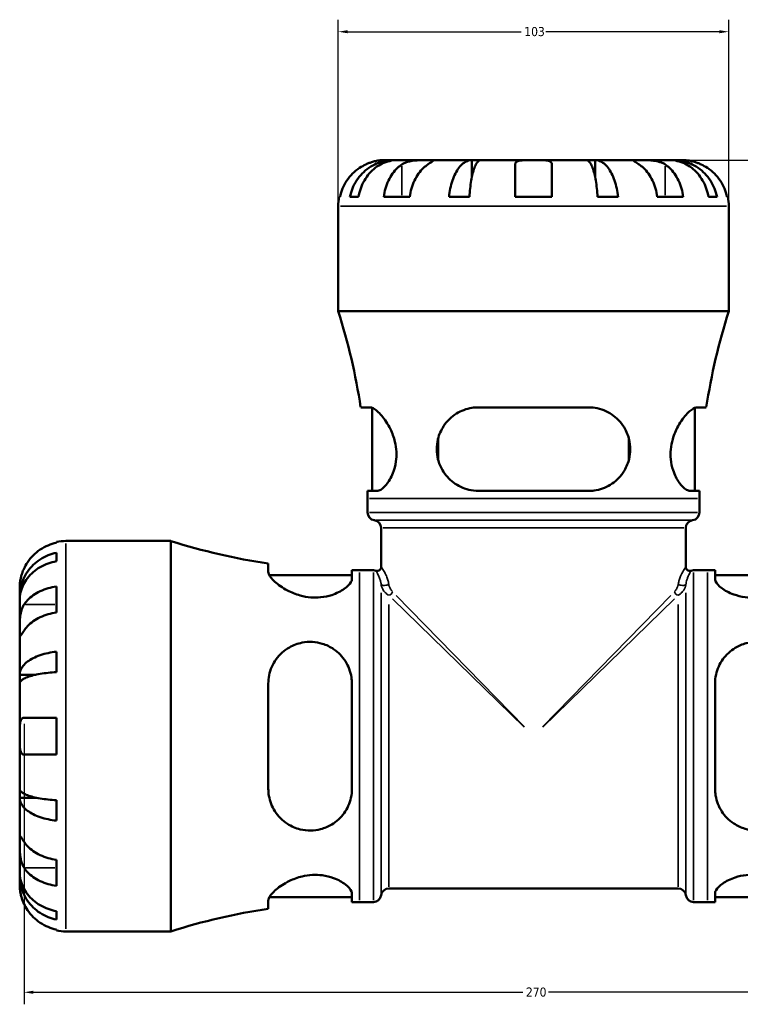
# Model space of a CAD drawing. Header units: millimetres. Extents: x -136 to 891, y -278 to 710.
# Tile 6 of 12: x 304 to 494, y 193 to 452. Entities that reach past the tile are written whole.
import ezdxf

# ---------------------------------------------------------------- set-up
doc = ezdxf.new("R2010")
doc.units = ezdxf.units.MM
for name, color, linetype, lineweight in [('Dimension (ANSI)', 7, 'Continuous', 25), ('Visible (ANSI)', 7, 'Continuous', 50), ('Visible Narrow (ANSI)', 7, 'Continuous', 35)]:
    doc.layers.add(name, color=color, linetype=linetype, lineweight=lineweight)
doc.styles.add('Note Text (ANSI)', font='tahoma.ttf')
doc.dimstyles.new('Default - mm (ANSI)', dxfattribs={"dimtxt": 2.4, "dimasz": 2.5, "dimexe": 3.175, "dimexo": 1.6002, "dimgap": 0.8, "dimtad": 0, "dimtoh": 1, "dimdec": 0, "dimrnd": 1e-08, "dimzin": 4, "dimdsep": 46, "dimtxsty": 'Note Text (ANSI)', "dimcen": 0.09, "dimdle": 10, "dimclrd": 256, "dimclre": 256, "dimclrt": 5, "dimadec": 1, "dimazin": 1, "dimtfac": 1.27, "dimtofl": 0, "dimtmove": 0, "dimatfit": 3, "dimfxl": 1, "dimtolj": 1, "dimtzin": 4, "dimlwd": -1, "dimlwe": -1, "dimarcsym": 0})

# ---------------------------------------------------------------- blocks, each defined once
blk = doc.blocks.new('*D6')
at = {"layer": 'Defpoints', "color": 0, "transparency": 16777216}
for p in [(305.17, 268.28), (575.03, 263.43), (575.03, 195.86)]:
    blk.add_point(p, dxfattribs=at)
at = {"layer": 'Dimension (ANSI)', "transparency": 16777216}
for p, q in [((305.17, 266.68), (305.17, 192.68)), ((575.03, 261.83), (575.03, 192.68)), ((307.67, 195.86), (436.75, 195.86)), ((572.53, 195.86), (443.45, 195.86))]:
    blk.add_line(p, q, dxfattribs=at)
for points in [[(307.67, 196.27), (307.67, 195.44), (305.17, 195.86)], [(572.53, 196.27), (572.53, 195.44), (575.03, 195.86)]]:
    blk.add_solid(points, dxfattribs=at)
at = {"layer": 'Dimension (ANSI)', "color": 5, "transparency": 16777216, "insert": (437.55, 197.11), "char_height": 2.4, "attachment_point": 1, "style": 'Note Text (ANSI)'}
blk.add_mtext('\\A1;270', dxfattribs=at)
blk = doc.blocks.new('*D7')
at = {"layer": 'Defpoints', "color": 0, "transparency": 16777216}
for p in [(491.03, 449.3), (388.03, 403.3), (491.03, 403.3)]:
    blk.add_point(p, dxfattribs=at)
at = {"layer": 'Dimension (ANSI)', "transparency": 16777216}
for p, q in [((388.03, 404.9), (388.03, 452.48)), ((491.03, 404.9), (491.03, 452.48)), ((390.53, 449.3), (436.31, 449.3)), ((488.53, 449.3), (442.76, 449.3))]:
    blk.add_line(p, q, dxfattribs=at)
for points in [[(390.53, 449.72), (390.53, 448.89), (388.03, 449.3)], [(488.53, 449.72), (488.53, 448.89), (491.03, 449.3)]]:
    blk.add_solid(points, dxfattribs=at)
at = {"layer": 'Dimension (ANSI)', "color": 5, "transparency": 16777216, "insert": (437.11, 450.55), "char_height": 2.4, "attachment_point": 1, "style": 'Note Text (ANSI)'}
blk.add_mtext('\\A1;103', dxfattribs=at)
blk = doc.blocks.new('*D8')
at = {"layer": 'Defpoints', "color": 0, "transparency": 16777216}
for p in [(439.53, 415.43), (575.03, 263.43), (604.73, 263.43)]:
    blk.add_point(p, dxfattribs=at)
at = {"layer": 'Dimension (ANSI)', "transparency": 16777216}
for p, q in [((441.13, 415.43), (607.91, 415.43)), ((604.73, 412.93), (604.73, 342.68)), ((604.73, 265.93), (604.73, 336.18)), ((576.63, 263.43), (607.91, 263.43))]:
    blk.add_line(p, q, dxfattribs=at)
for points in [[(604.31, 412.93), (605.15, 412.93), (604.73, 415.43)], [(604.31, 265.93), (605.15, 265.93), (604.73, 263.43)]]:
    blk.add_solid(points, dxfattribs=at)
at = {"layer": 'Dimension (ANSI)', "color": 5, "transparency": 16777216, "insert": (603.48, 336.98), "char_height": 2.4, "attachment_point": 1, "rotation": 90, "style": 'Note Text (ANSI)'}
blk.add_mtext('\\A1;152', dxfattribs=at)

msp = doc.modelspace()

# ---------------------------------------------------------------- linework, layer by layer
at = {"layer": 'Visible (ANSI)'}
for p, q in [((402.69, 415.43), (400.16, 415.43)), ((402.69, 415.43), (402.69, 415.38)), ((403.66, 415.43), (402.69, 415.43)), ((411.69, 415.43), (403.66, 415.43)), ((423.31, 415.43), (411.69, 415.43)), ((423.31, 415.43), (423.31, 411.14)), ((425.64, 415.43), (423.31, 415.43)), ((439.53, 415.43), (425.64, 415.43)), ((434.68, 405.73), (434.68, 414.3)), ((453.43, 415.43), (439.53, 415.43)), ((444.38, 414.3), (444.38, 405.73)), ((455.76, 415.43), (453.43, 415.43)), ((467.38, 415.43), (455.76, 415.43)), ((455.76, 415.43), (455.76, 411.14)), ((475.41, 415.43), (467.38, 415.43)), ((476.38, 415.43), (475.41, 415.43)), ((478.91, 415.43), (476.38, 415.43)), ((476.38, 415.43), (476.38, 415.38)), ((388.28, 405.73), (388.51, 405.73)), ((391.14, 405.73), (393.38, 405.73)), ((400.02, 405.73), (406.88, 405.73)), ((417.25, 405.73), (422.65, 405.73)), ((434.68, 405.73), (444.38, 405.73)), ((456.42, 405.73), (461.82, 405.73)), ((472.18, 405.73), (479.04, 405.73)), ((485.69, 405.73), (487.93, 405.73)), ((490.56, 405.73), (490.79, 405.73)), ((388.03, 375.53), (388.03, 403.3)), ((491.03, 375.53), (491.03, 403.3)), ((491.03, 375.53), (388.03, 375.53)), ((396.32, 350.19), (393.96, 350.19)), ((397.02, 328.14), (397.02, 350.04)), ((454.02, 350.19), (425.04, 350.19)), ((482.05, 328.14), (482.05, 350.04)), ((485.11, 350.19), (482.74, 350.19)), ((414.37, 336.41), (414.37, 341.93)), ((464.7, 341.93), (464.7, 336.41)), ((395.75, 328.14), (398.21, 328.14)), ((425.04, 328.14), (454.02, 328.14)), ((480.85, 328.14), (483.32, 328.14)), ((395.76, 322.46), (395.76, 326.13)), ((483.31, 322.46), (483.31, 326.13)), ((399.36, 308.06), (399.36, 318.37)), ((479.7, 308.06), (479.7, 318.37)), ((313.73, 314.45), (313.73, 314.68)), ((316.16, 314.93), (343.93, 314.93)), ((343.93, 211.93), (343.93, 314.93)), ((313.73, 309.59), (313.73, 311.82)), ((369.6, 308.98), (369.6, 306.82)), ((391.65, 304.96), (391.65, 307.21)), ((393.66, 307.2), (397.3, 307.2)), ((481.76, 307.2), (485.4, 307.2)), ((487.42, 307.21), (487.42, 304.96)), ((369.86, 305.94), (391.65, 305.94)), ((487.42, 305.94), (509.21, 305.94)), ((304.03, 300.27), (304.03, 302.8)), ((313.73, 296.08), (313.73, 302.94)), ((304.03, 300.27), (304.09, 300.27)), ((304.03, 299.3), (304.03, 300.27)), ((304.03, 291.27), (304.03, 299.3)), ((304.03, 279.65), (304.03, 291.27)), ((313.73, 280.31), (313.73, 285.71)), ((304.03, 279.65), (308.33, 279.65)), ((304.03, 277.32), (304.03, 279.65)), ((304.03, 263.43), (304.03, 277.32)), ((369.6, 277.29), (369.6, 249.57)), ((391.65, 249.57), (391.65, 277.29)), ((487.42, 277.29), (487.42, 249.57)), ((305.17, 268.28), (313.73, 268.28)), ((313.73, 258.58), (313.73, 268.28)), ((304.03, 249.53), (304.03, 263.43)), ((313.73, 258.58), (305.17, 258.58)), ((304.03, 247.2), (304.03, 249.53)), ((304.03, 247.2), (308.33, 247.2)), ((304.03, 235.59), (304.03, 247.2)), ((313.73, 241.15), (313.73, 246.54)), ((304.03, 227.55), (304.03, 235.59)), ((313.73, 223.92), (313.73, 230.78)), ((304.03, 226.59), (304.03, 227.55)), ((304.03, 226.59), (304.09, 226.59)), ((304.03, 224.05), (304.03, 226.59)), ((369.86, 220.91), (391.65, 220.91)), ((391.65, 219.64), (391.65, 221.89)), ((401.39, 223.26), (477.68, 223.26)), ((487.42, 221.89), (487.42, 219.64)), ((487.42, 220.91), (509.21, 220.91)), ((369.6, 220.04), (369.6, 217.88)), ((393.66, 219.65), (397.3, 219.65)), ((481.76, 219.65), (485.4, 219.65)), ((313.73, 215.03), (313.73, 217.27)), ((313.73, 212.17), (313.73, 212.4)), ((316.16, 211.93), (343.93, 211.93))]:
    msp.add_line(p, q, dxfattribs=at)
for centre, radius, start, end in [((400.16, 403.3), 12.13, 168.463, 180), ((478.91, 403.3), 12.13, 0, 11.537), ((233.94, 326.13), 161.81, 8.5536, 17.7755), ((645.12, 326.13), 161.81, 162.2245, 171.4464), ((233.94, 326.13), 161.81, 0, 0.7144), ((645.12, 326.13), 161.81, 179.2856, 180), ((397.82, 322.46), 2.06, 180, 262.8192), ((481.25, 322.46), 2.06, 277.1808, 0), ((397.3, 318.37), 2.06, 0, 82.8192), ((481.76, 318.37), 2.06, 97.1808, 180), ((316.16, 302.8), 12.13, 90, 101.537), ((393.66, 471.13), 163.93, 252.3406, 261.5577), ((393.66, 471.13), 163.93, 269.2948, 270), ((397.3, 305.14), 2.06, 70.5288, 90), ((398.33, 308.06), 1.03, 250.5288, 0), ((480.73, 308.06), 1.03, 180, 289.4712), ((481.76, 305.14), 2.06, 90, 109.4712), ((485.4, 471.13), 163.93, 270, 270.7052), ((397.3, 221.71), 2.06, 270, 352.8192), ((401.39, 221.2), 2.06, 90, 172.8192), ((477.68, 221.2), 2.06, 7.1808, 90), ((481.76, 221.71), 2.06, 187.1808, 270), ((393.66, 55.72), 163.93, 90, 90.7052), ((485.4, 55.72), 163.93, 89.2948, 90), ((393.66, 55.72), 163.93, 98.4423, 107.6594), ((316.16, 224.05), 12.13, 258.463, 270)]:
    msp.add_arc(centre, radius, start, end, dxfattribs=at)
for points, knots in [([(395.31, 414.3), (394.76, 414.04), (394.2, 413.73), (392.99, 412.92), (392.35, 412.4), (391.29, 411.34), (390.76, 410.71), (389.86, 409.35), (389.47, 408.63), (388.91, 407.26), (388.67, 406.5), (388.51, 405.73)], [5.914315, 5.914315, 5.914315, 5.914315, 6.089731, 6.089731, 6.315131, 6.315131, 6.53972, 6.53972, 6.764309, 6.764309, 6.982427, 6.982427, 6.982427, 6.982427]), ([(391.14, 405.73), (391.29, 406.5), (391.53, 407.26), (392.07, 408.63), (392.44, 409.35), (393.32, 410.71), (393.83, 411.34), (394.86, 412.4), (395.47, 412.93), (396.79, 413.83), (397.5, 414.21), (398.84, 414.79), (399.61, 415.03), (401.17, 415.35), (401.96, 415.43), (402.69, 415.43)], [0.230035, 0.230035, 0.230035, 0.230035, 0.448338, 0.448338, 0.672896, 0.672896, 0.897454, 0.897454, 1.122627, 1.122627, 1.3478, 1.3478, 1.573806, 1.573806, 1.799811, 1.799811, 1.799811, 1.799811]), ([(403.66, 415.43), (403.01, 415.43), (402.3, 415.35), (400.91, 415.03), (400.23, 414.79), (399.03, 414.21), (398.4, 413.83), (397.23, 412.93), (396.69, 412.4), (395.77, 411.34), (395.32, 410.71), (394.54, 409.35), (394.21, 408.63), (393.72, 407.26), (393.51, 406.5), (393.38, 405.73)], [5.405432, 5.405432, 5.405432, 5.405432, 5.631438, 5.631438, 5.857444, 5.857444, 6.082617, 6.082617, 6.30779, 6.30779, 6.532348, 6.532348, 6.756906, 6.756906, 6.975209, 6.975209, 6.975209, 6.975209]), ([(400.16, 415.43), (400.16, 415.43), (400.1, 415.43), (399.86, 415.42), (399.66, 415.42), (399.07, 415.37), (398.65, 415.32), (397.81, 415.16), (397.44, 415.07), (396.78, 414.88), (396.5, 414.78), (395.92, 414.56), (395.63, 414.44), (395.33, 414.3), (395.32, 414.3), (395.31, 414.3)], [-3.3753593, -3.3753593, -3.3753593, -3.3753593, -3.2447206, -3.2447206, -3.1008128, -3.1008128, -2.9131852, -2.9131852, -2.7854081, -2.7854081, -2.6909433, -2.6909433, -2.5942729, -2.5942729, -2.5910823, -2.5910823, -2.5910823, -2.5910823]), ([(400.02, 405.73), (400.14, 406.5), (400.31, 407.26), (400.71, 408.63), (400.98, 409.35), (401.62, 410.71), (401.99, 411.34), (402.74, 412.4), (403.19, 412.92), (404.05, 413.73), (404.44, 414.04), (404.83, 414.3)], [0.230037, 0.230037, 0.230037, 0.230037, 0.448154, 0.448154, 0.672744, 0.672744, 0.897333, 0.897333, 1.122733, 1.122733, 1.298149, 1.298149, 1.298149, 1.298149]), ([(404.83, 414.3), (404.91, 414.35), (405, 414.4), (405.32, 414.58), (405.58, 414.7), (406.15, 414.92), (406.47, 415.02), (407.29, 415.21), (407.8, 415.28), (408.93, 415.39), (409.54, 415.41), (410.7, 415.43), (411.24, 415.43), (411.69, 415.43)], [-0.780901, -0.780901, -0.780901, -0.780901, -0.7424964, -0.7424964, -0.6416801, -0.6416801, -0.533088, -0.533088, -0.3772794, -0.3772794, -0.1925034, -0.1925034, 0, 0, 0, 0]), ([(411.69, 414.3), (411.3, 414.04), (410.91, 413.73), (410.05, 412.92), (409.6, 412.4), (408.85, 411.34), (408.48, 410.71), (407.84, 409.35), (407.57, 408.63), (407.17, 407.26), (407, 406.5), (406.88, 405.73)], [5.914315, 5.914315, 5.914315, 5.914315, 6.08973, 6.08973, 6.31513, 6.31513, 6.53972, 6.53972, 6.764309, 6.764309, 6.982426, 6.982426, 6.982426, 6.982426]), ([(411.69, 415.43), (411.96, 415.43), (412.2, 415.43), (412.61, 415.43), (412.77, 415.42), (413.05, 415.4), (413.12, 415.37), (413.1, 415.26), (413.01, 415.18), (412.73, 414.98), (412.59, 414.88), (412.25, 414.66), (412.06, 414.54), (411.8, 414.37), (411.75, 414.33), (411.69, 414.3)], [0, 0, 0, 0, 0.1137566, 0.1137566, 0.235381, 0.235381, 0.394309, 0.394309, 0.5463069, 0.5463069, 0.6520405, 0.6520405, 0.7538182, 0.7538182, 0.779338, 0.779338, 0.779338, 0.779338]), ([(417.25, 405.73), (417.33, 406.5), (417.46, 407.26), (417.74, 408.63), (417.94, 409.35), (418.4, 410.71), (418.66, 411.34), (419.2, 412.4), (419.52, 412.93), (420.22, 413.83), (420.59, 414.21), (421.29, 414.79), (421.69, 415.03), (422.51, 415.35), (422.93, 415.43), (423.31, 415.43)], [0.230035, 0.230035, 0.230035, 0.230035, 0.448338, 0.448338, 0.672896, 0.672896, 0.897454, 0.897454, 1.122627, 1.122627, 1.3478, 1.3478, 1.573806, 1.573806, 1.799811, 1.799811, 1.799811, 1.799811]), ([(425.64, 415.43), (425.45, 415.43), (425.24, 415.35), (424.84, 415.03), (424.64, 414.79), (424.29, 414.21), (424.11, 413.83), (423.77, 412.93), (423.61, 412.4), (423.35, 411.34), (423.21, 410.71), (422.99, 409.35), (422.89, 408.63), (422.75, 407.26), (422.69, 406.5), (422.65, 405.73)], [5.405432, 5.405432, 5.405432, 5.405432, 5.631438, 5.631438, 5.857444, 5.857444, 6.082617, 6.082617, 6.30779, 6.30779, 6.532348, 6.532348, 6.756906, 6.756906, 6.975209, 6.975209, 6.975209, 6.975209]), ([(434.68, 414.3), (434.68, 414.37), (434.69, 414.43), (434.73, 414.61), (434.78, 414.72), (434.95, 414.92), (435.07, 415.01), (435.46, 415.2), (435.77, 415.28), (436.59, 415.39), (437.1, 415.41), (438.26, 415.43), (438.89, 415.43), (439.53, 415.43)], [-0.775077, -0.775077, -0.775077, -0.775077, -0.725604, -0.725604, -0.6359426, -0.6359426, -0.5336564, -0.5336564, -0.3753162, -0.3753162, -0.1921678, -0.1921678, 0, 0, 0, 0]), ([(439.53, 415.43), (439.97, 415.43), (440.4, 415.43), (441.28, 415.42), (441.72, 415.42), (442.65, 415.37), (443.11, 415.32), (443.71, 415.16), (443.91, 415.07), (444.16, 414.88), (444.24, 414.78), (444.35, 414.56), (444.38, 414.44), (444.38, 414.3), (444.38, 414.3), (444.38, 414.3)], [-3.3753593, -3.3753593, -3.3753593, -3.3753593, -3.2447206, -3.2447206, -3.1008128, -3.1008128, -2.9131852, -2.9131852, -2.7854081, -2.7854081, -2.6909433, -2.6909433, -2.5942729, -2.5942729, -2.5910823, -2.5910823, -2.5910823, -2.5910823]), ([(456.42, 405.73), (456.38, 406.5), (456.32, 407.26), (456.18, 408.63), (456.08, 409.35), (455.85, 410.71), (455.72, 411.34), (455.46, 412.4), (455.3, 412.93), (454.96, 413.83), (454.77, 414.21), (454.43, 414.79), (454.23, 415.03), (453.83, 415.35), (453.62, 415.43), (453.43, 415.43)], [0.230035, 0.230035, 0.230035, 0.230035, 0.448338, 0.448338, 0.672896, 0.672896, 0.897454, 0.897454, 1.122627, 1.122627, 1.3478, 1.3478, 1.573806, 1.573806, 1.799811, 1.799811, 1.799811, 1.799811]), ([(455.76, 415.43), (456.14, 415.43), (456.56, 415.35), (457.38, 415.03), (457.78, 414.79), (458.48, 414.21), (458.85, 413.83), (459.54, 412.93), (459.87, 412.4), (460.4, 411.34), (460.67, 410.71), (461.13, 409.35), (461.33, 408.63), (461.61, 407.26), (461.73, 406.5), (461.82, 405.73)], [5.405432, 5.405432, 5.405432, 5.405432, 5.631438, 5.631438, 5.857444, 5.857444, 6.082617, 6.082617, 6.30779, 6.30779, 6.532348, 6.532348, 6.756906, 6.756906, 6.975209, 6.975209, 6.975209, 6.975209]), ([(467.38, 414.3), (467.29, 414.35), (467.21, 414.4), (466.94, 414.58), (466.75, 414.7), (466.42, 414.92), (466.28, 415.02), (466.03, 415.21), (465.95, 415.28), (465.96, 415.39), (466.09, 415.41), (466.56, 415.43), (466.92, 415.43), (467.38, 415.43)], [-0.780901, -0.780901, -0.780901, -0.780901, -0.7424964, -0.7424964, -0.6416801, -0.6416801, -0.533088, -0.533088, -0.3772794, -0.3772794, -0.1925034, -0.1925034, 0, 0, 0, 0]), ([(467.38, 415.43), (467.64, 415.43), (467.94, 415.43), (468.61, 415.43), (468.98, 415.42), (469.87, 415.4), (470.4, 415.37), (471.43, 415.26), (471.92, 415.18), (472.71, 414.98), (473.02, 414.88), (473.58, 414.66), (473.84, 414.54), (474.12, 414.37), (474.18, 414.33), (474.24, 414.3)], [0, 0, 0, 0, 0.1137566, 0.1137566, 0.235381, 0.235381, 0.394309, 0.394309, 0.5463069, 0.5463069, 0.6520405, 0.6520405, 0.7538182, 0.7538182, 0.779338, 0.779338, 0.779338, 0.779338]), ([(472.18, 405.73), (472.07, 406.5), (471.9, 407.26), (471.5, 408.63), (471.23, 409.35), (470.59, 410.71), (470.22, 411.34), (469.47, 412.4), (469.02, 412.92), (468.16, 413.73), (467.77, 414.04), (467.38, 414.3)], [0.230037, 0.230037, 0.230037, 0.230037, 0.448154, 0.448154, 0.672744, 0.672744, 0.897333, 0.897333, 1.122733, 1.122733, 1.298149, 1.298149, 1.298149, 1.298149]), ([(474.24, 414.3), (474.62, 414.04), (475.02, 413.73), (475.88, 412.92), (476.33, 412.4), (477.08, 411.34), (477.45, 410.71), (478.09, 409.35), (478.36, 408.63), (478.76, 407.26), (478.93, 406.5), (479.04, 405.73)], [5.914315, 5.914315, 5.914315, 5.914315, 6.089731, 6.089731, 6.31513, 6.31513, 6.53972, 6.53972, 6.764309, 6.764309, 6.982426, 6.982426, 6.982426, 6.982426]), ([(485.69, 405.73), (485.56, 406.5), (485.35, 407.26), (484.86, 408.63), (484.53, 409.35), (483.75, 410.71), (483.3, 411.34), (482.38, 412.4), (481.84, 412.93), (480.66, 413.83), (480.04, 414.21), (478.84, 414.79), (478.16, 415.03), (476.77, 415.35), (476.06, 415.43), (475.41, 415.43)], [0.230035, 0.230035, 0.230035, 0.230035, 0.448338, 0.448338, 0.672896, 0.672896, 0.897454, 0.897454, 1.122627, 1.122627, 1.3478, 1.3478, 1.573806, 1.573806, 1.799811, 1.799811, 1.799811, 1.799811]), ([(476.38, 415.43), (477.1, 415.43), (477.9, 415.35), (479.46, 415.03), (480.23, 414.79), (481.57, 414.21), (482.28, 413.83), (483.6, 412.93), (484.21, 412.4), (485.24, 411.34), (485.75, 410.71), (486.62, 409.35), (486.99, 408.63), (487.54, 407.26), (487.77, 406.5), (487.93, 405.73)], [5.405432, 5.405432, 5.405432, 5.405432, 5.631438, 5.631438, 5.857444, 5.857444, 6.082617, 6.082617, 6.30779, 6.30779, 6.532348, 6.532348, 6.756906, 6.756906, 6.975209, 6.975209, 6.975209, 6.975209]), ([(483.76, 414.3), (483.61, 414.37), (483.45, 414.43), (483.02, 414.61), (482.74, 414.72), (482.15, 414.92), (481.84, 415.01), (481.08, 415.2), (480.65, 415.28), (479.86, 415.39), (479.52, 415.41), (479.04, 415.43), (478.91, 415.43), (478.91, 415.43)], [-0.775077, -0.775077, -0.775077, -0.775077, -0.725604, -0.725604, -0.6359426, -0.6359426, -0.5336564, -0.5336564, -0.3753162, -0.3753162, -0.1921678, -0.1921678, 0, 0, 0, 0]), ([(490.56, 405.73), (490.4, 406.5), (490.16, 407.26), (489.59, 408.63), (489.21, 409.35), (488.3, 410.71), (487.78, 411.34), (486.71, 412.4), (486.08, 412.92), (484.87, 413.73), (484.31, 414.04), (483.76, 414.3)], [0.230037, 0.230037, 0.230037, 0.230037, 0.448154, 0.448154, 0.672744, 0.672744, 0.897333, 0.897333, 1.122733, 1.122733, 1.298149, 1.298149, 1.298149, 1.298149]), ([(396.32, 350.19), (396.34, 350.19), (396.35, 350.19), (396.62, 350.19), (396.91, 350.1), (397.9, 349.6), (398.7, 348.92), (400.3, 347.05), (401.12, 345.84), (402.29, 343.42), (402.71, 342.3), (403.2, 340.25), (403.33, 339.36), (403.41, 337.58), (403.37, 336.71), (403.09, 334.78), (402.81, 333.76), (401.96, 331.6), (401.32, 330.55), (400.03, 328.98), (399.37, 328.46), (398.58, 328.18), (398.39, 328.14), (398.21, 328.14)], [-3.992319, -3.992319, -3.992319, -3.992319, -3.978496, -3.978496, -3.739803, -3.739803, -3.214313, -3.214313, -2.685721, -2.685721, -2.311679, -2.311679, -2.039497, -2.039497, -1.773142, -1.773142, -1.422615, -1.422615, -0.935368, -0.935368, -0.441013, -0.441013, -0.279407, -0.279407, -0.279407, -0.279407]), ([(425.04, 328.14), (425.04, 328.14), (425.03, 328.14), (424.15, 328.15), (423.29, 328.25), (421, 328.81), (419.63, 329.45), (417.28, 331.21), (416.27, 332.32), (415, 334.51), (414.6, 335.48), (414.14, 337.34), (414.03, 338.2), (414.01, 340), (414.12, 340.92), (414.65, 343.05), (415.16, 344.2), (416.71, 346.57), (417.88, 347.7), (420.45, 349.29), (421.82, 349.82), (423.86, 350.15), (424.45, 350.19), (425.04, 350.19)], [-3.935894, -3.935894, -3.935894, -3.935894, -3.934, -3.934, -3.65597, -3.65597, -3.171895, -3.171895, -2.698469, -2.698469, -2.378268, -2.378268, -2.118029, -2.118029, -1.832535, -1.832535, -1.431986, -1.431986, -0.895258, -0.895258, -0.416259, -0.416259, -0.226899, -0.226899, -0.226899, -0.226899]), ([(454.02, 350.19), (454.07, 350.19), (454.11, 350.19), (454.91, 350.19), (455.65, 350.1), (457.94, 349.6), (459.39, 348.92), (461.89, 347.05), (462.95, 345.84), (464.26, 343.42), (464.66, 342.3), (465.03, 340.25), (465.08, 339.36), (464.97, 337.58), (464.81, 336.71), (464.2, 334.78), (463.7, 333.76), (462.18, 331.6), (461.06, 330.55), (458.5, 328.98), (457.06, 328.46), (455.03, 328.18), (454.53, 328.14), (454.02, 328.14)], [-3.992319, -3.992319, -3.992319, -3.992319, -3.978496, -3.978496, -3.739803, -3.739803, -3.214313, -3.214313, -2.685721, -2.685721, -2.311679, -2.311679, -2.039497, -2.039497, -1.773142, -1.773142, -1.422615, -1.422615, -0.935368, -0.935368, -0.441013, -0.441013, -0.279407, -0.279407, -0.279407, -0.279407]), ([(480.85, 328.14), (480.85, 328.14), (480.85, 328.14), (480.54, 328.15), (480.21, 328.25), (479.25, 328.81), (478.58, 329.45), (477.34, 331.21), (476.76, 332.32), (476.05, 334.51), (475.84, 335.48), (475.66, 337.34), (475.66, 338.2), (475.83, 340), (476.01, 340.92), (476.62, 343.05), (477.11, 344.2), (478.41, 346.57), (479.26, 347.7), (480.8, 349.29), (481.49, 349.82), (482.33, 350.15), (482.54, 350.19), (482.74, 350.19)], [-3.935894, -3.935894, -3.935894, -3.935894, -3.934, -3.934, -3.65597, -3.65597, -3.171895, -3.171895, -2.698469, -2.698469, -2.378268, -2.378268, -2.118029, -2.118029, -1.832535, -1.832535, -1.431986, -1.431986, -0.895258, -0.895258, -0.416259, -0.416259, -0.226899, -0.226899, -0.226899, -0.226899]), ([(313.73, 314.45), (312.96, 314.29), (312.2, 314.05), (310.84, 313.49), (310.11, 313.11), (308.75, 312.2), (308.12, 311.67), (307.06, 310.61), (306.54, 309.97), (305.73, 308.76), (305.42, 308.2), (305.17, 307.65)], [0.230037, 0.230037, 0.230037, 0.230037, 0.448154, 0.448154, 0.672744, 0.672744, 0.897333, 0.897333, 1.122733, 1.122733, 1.298149, 1.298149, 1.298149, 1.298149]), ([(304.03, 300.27), (304.03, 301), (304.11, 301.79), (304.43, 303.35), (304.67, 304.12), (305.25, 305.46), (305.63, 306.17), (306.54, 307.49), (307.06, 308.1), (308.12, 309.13), (308.75, 309.64), (310.11, 310.52), (310.83, 310.89), (312.2, 311.44), (312.96, 311.67), (313.73, 311.82)], [5.405432, 5.405432, 5.405432, 5.405432, 5.631438, 5.631438, 5.857444, 5.857444, 6.082617, 6.082617, 6.30779, 6.30779, 6.532348, 6.532348, 6.756906, 6.756906, 6.975209, 6.975209, 6.975209, 6.975209]), ([(313.73, 309.59), (312.96, 309.45), (312.2, 309.24), (310.83, 308.76), (310.11, 308.43), (308.75, 307.64), (308.12, 307.19), (307.06, 306.28), (306.54, 305.73), (305.63, 304.56), (305.25, 303.93), (304.67, 302.73), (304.43, 302.05), (304.11, 300.66), (304.03, 299.95), (304.03, 299.3)], [0.230035, 0.230035, 0.230035, 0.230035, 0.448338, 0.448338, 0.672896, 0.672896, 0.897454, 0.897454, 1.122627, 1.122627, 1.3478, 1.3478, 1.573806, 1.573806, 1.799811, 1.799811, 1.799811, 1.799811]), ([(305.17, 307.65), (305.07, 307.45), (304.98, 307.24), (304.81, 306.81), (304.72, 306.58), (304.55, 306.07), (304.47, 305.79), (304.27, 305.02), (304.18, 304.56), (304.07, 303.75), (304.05, 303.41), (304.03, 302.93), (304.03, 302.8), (304.03, 302.8)], [-0.7851647, -0.7851647, -0.7851647, -0.7851647, -0.716742, -0.716742, -0.6425931, -0.6425931, -0.5481734, -0.5481734, -0.3758449, -0.3758449, -0.1926592, -0.1926592, 0, 0, 0, 0]), ([(391.65, 304.96), (391.65, 304.69), (391.56, 304.4), (391.06, 303.51), (390.44, 302.87), (388.72, 301.67), (387.61, 301.1), (385.42, 300.39), (384.44, 300.17), (382.55, 299.99), (381.68, 299.98), (379.86, 300.13), (378.93, 300.3), (376.81, 300.89), (375.68, 301.36), (373.31, 302.59), (372.18, 303.4), (370.56, 304.88), (370.02, 305.56), (369.65, 306.39), (369.6, 306.61), (369.6, 306.82)], [-3.905045, -3.905045, -3.905045, -3.905045, -3.648054, -3.648054, -3.167041, -3.167041, -2.69202, -2.69202, -2.365454, -2.365454, -2.101708, -2.101708, -1.815947, -1.815947, -1.421684, -1.421684, -0.892691, -0.892691, -0.415838, -0.415838, -0.212782, -0.212782, -0.212782, -0.212782]), ([(509.47, 306.82), (509.47, 306.58), (509.39, 306.31), (508.93, 305.39), (508.31, 304.66), (506.55, 303.15), (505.36, 302.34), (502.95, 301.17), (501.82, 300.74), (499.73, 300.23), (498.83, 300.08), (497.03, 299.98), (496.17, 300.01), (494.25, 300.24), (493.24, 300.5), (491.06, 301.28), (490, 301.88), (488.37, 303.12), (487.81, 303.76), (487.47, 304.56), (487.42, 304.77), (487.42, 304.96)], [-3.949289, -3.949289, -3.949289, -3.949289, -3.710036, -3.710036, -3.210519, -3.210519, -2.683304, -2.683304, -2.299334, -2.299334, -2.022908, -2.022908, -1.757271, -1.757271, -1.415209, -1.415209, -0.933306, -0.933306, -0.440465, -0.440465, -0.252026, -0.252026, -0.252026, -0.252026]), ([(305.17, 298.13), (305.42, 298.52), (305.73, 298.91), (306.54, 299.77), (307.06, 300.22), (308.12, 300.97), (308.75, 301.34), (310.11, 301.98), (310.84, 302.25), (312.2, 302.66), (312.96, 302.82), (313.73, 302.94)], [5.914315, 5.914315, 5.914315, 5.914315, 6.08973, 6.08973, 6.31513, 6.31513, 6.53972, 6.53972, 6.764309, 6.764309, 6.982426, 6.982426, 6.982426, 6.982426]), ([(304.03, 291.27), (304.03, 291.54), (304.03, 291.84), (304.04, 292.5), (304.04, 292.88), (304.06, 293.77), (304.09, 294.29), (304.2, 295.32), (304.28, 295.82), (304.48, 296.61), (304.58, 296.91), (304.8, 297.48), (304.92, 297.73), (305.1, 298.02), (305.13, 298.07), (305.17, 298.13)], [0, 0, 0, 0, 0.1137566, 0.1137566, 0.235381, 0.235381, 0.394309, 0.394309, 0.5463069, 0.5463069, 0.6520405, 0.6520405, 0.7538182, 0.7538182, 0.779338, 0.779338, 0.779338, 0.779338]), ([(313.73, 296.08), (312.96, 295.97), (312.2, 295.8), (310.84, 295.4), (310.11, 295.13), (308.75, 294.48), (308.12, 294.11), (307.06, 293.36), (306.54, 292.91), (305.73, 292.05), (305.42, 291.66), (305.17, 291.27)], [0.230037, 0.230037, 0.230037, 0.230037, 0.448154, 0.448154, 0.672744, 0.672744, 0.897333, 0.897333, 1.122733, 1.122733, 1.298149, 1.298149, 1.298149, 1.298149]), ([(305.17, 291.27), (305.11, 291.19), (305.06, 291.11), (304.88, 290.83), (304.76, 290.65), (304.54, 290.32), (304.45, 290.18), (304.25, 289.92), (304.18, 289.84), (304.07, 289.86), (304.05, 289.98), (304.03, 290.46), (304.03, 290.82), (304.03, 291.27)], [-0.780901, -0.780901, -0.780901, -0.780901, -0.7424964, -0.7424964, -0.6416801, -0.6416801, -0.533088, -0.533088, -0.3772794, -0.3772794, -0.1925034, -0.1925034, 0, 0, 0, 0]), ([(369.6, 277.29), (369.6, 278.03), (369.67, 278.77), (370.13, 281.03), (370.77, 282.47), (372.57, 284.98), (373.76, 286.07), (376.18, 287.44), (377.3, 287.87), (379.39, 288.28), (380.3, 288.35), (382.1, 288.25), (382.97, 288.09), (384.91, 287.51), (385.92, 287.02), (388.09, 285.54), (389.14, 284.44), (390.75, 281.91), (391.29, 280.47), (391.6, 278.4), (391.65, 277.85), (391.65, 277.29)], [-3.95924, -3.95924, -3.95924, -3.95924, -3.722851, -3.722851, -3.212261, -3.212261, -2.685999, -2.685999, -2.303943, -2.303943, -2.026977, -2.026977, -1.759077, -1.759077, -1.412347, -1.412347, -0.930839, -0.930839, -0.439614, -0.439614, -0.262144, -0.262144, -0.262144, -0.262144]), ([(487.42, 277.29), (487.42, 277.3), (487.42, 277.31), (487.42, 278.13), (487.51, 278.92), (488.01, 281.15), (488.63, 282.52), (490.35, 284.91), (491.44, 285.93), (493.62, 287.26), (494.6, 287.68), (496.49, 288.17), (497.35, 288.29), (499.15, 288.33), (500.07, 288.23), (502.18, 287.74), (503.3, 287.26), (505.67, 285.77), (506.81, 284.64), (508.46, 282.12), (509.02, 280.75), (509.41, 278.63), (509.47, 277.96), (509.47, 277.29)], [-3.894698, -3.894698, -3.894698, -3.894698, -3.890695, -3.890695, -3.637222, -3.637222, -3.156472, -3.156472, -2.684979, -2.684979, -2.358156, -2.358156, -2.095694, -2.095694, -1.812747, -1.812747, -1.423352, -1.423352, -0.895956, -0.895956, -0.416846, -0.416846, -0.202332, -0.202332, -0.202332, -0.202332]), ([(304.03, 279.65), (304.03, 280.03), (304.11, 280.45), (304.43, 281.27), (304.67, 281.67), (305.25, 282.38), (305.63, 282.75), (306.54, 283.44), (307.06, 283.76), (308.12, 284.3), (308.75, 284.56), (310.11, 285.03), (310.83, 285.22), (312.2, 285.51), (312.96, 285.63), (313.73, 285.71)], [5.405432, 5.405432, 5.405432, 5.405432, 5.631438, 5.631438, 5.857444, 5.857444, 6.082617, 6.082617, 6.30779, 6.30779, 6.532348, 6.532348, 6.756906, 6.756906, 6.975209, 6.975209, 6.975209, 6.975209]), ([(313.73, 280.31), (312.96, 280.27), (312.2, 280.21), (310.83, 280.07), (310.11, 279.97), (308.75, 279.75), (308.12, 279.62), (307.06, 279.35), (306.54, 279.19), (305.63, 278.85), (305.25, 278.67), (304.67, 278.32), (304.43, 278.12), (304.11, 277.72), (304.03, 277.51), (304.03, 277.32)], [0.230035, 0.230035, 0.230035, 0.230035, 0.448338, 0.448338, 0.672896, 0.672896, 0.897454, 0.897454, 1.122627, 1.122627, 1.3478, 1.3478, 1.573806, 1.573806, 1.799811, 1.799811, 1.799811, 1.799811]), ([(304.03, 263.43), (304.03, 263.86), (304.03, 264.3), (304.04, 265.18), (304.04, 265.62), (304.09, 266.55), (304.14, 267), (304.3, 267.6), (304.39, 267.8), (304.58, 268.06), (304.68, 268.14), (304.9, 268.25), (305.02, 268.28), (305.16, 268.28), (305.16, 268.28), (305.17, 268.28)], [-3.3753593, -3.3753593, -3.3753593, -3.3753593, -3.2447206, -3.2447206, -3.1008128, -3.1008128, -2.9131852, -2.9131852, -2.7854081, -2.7854081, -2.6909433, -2.6909433, -2.5942729, -2.5942729, -2.5910823, -2.5910823, -2.5910823, -2.5910823]), ([(305.17, 258.58), (305.1, 258.58), (305.03, 258.58), (304.85, 258.63), (304.74, 258.68), (304.54, 258.84), (304.45, 258.96), (304.26, 259.35), (304.18, 259.67), (304.07, 260.48), (304.05, 261), (304.03, 262.15), (304.03, 262.79), (304.03, 263.43)], [-0.775077, -0.775077, -0.775077, -0.775077, -0.725604, -0.725604, -0.6359426, -0.6359426, -0.5336564, -0.5336564, -0.3753162, -0.3753162, -0.1921678, -0.1921678, 0, 0, 0, 0]), ([(304.03, 249.53), (304.03, 249.34), (304.11, 249.14), (304.43, 248.73), (304.67, 248.54), (305.25, 248.19), (305.63, 248), (306.54, 247.66), (307.06, 247.51), (308.12, 247.24), (308.75, 247.11), (310.11, 246.88), (310.83, 246.78), (312.2, 246.64), (312.96, 246.58), (313.73, 246.54)], [5.405432, 5.405432, 5.405432, 5.405432, 5.631438, 5.631438, 5.857444, 5.857444, 6.082617, 6.082617, 6.30779, 6.30779, 6.532348, 6.532348, 6.756906, 6.756906, 6.975209, 6.975209, 6.975209, 6.975209]), ([(391.65, 249.57), (391.65, 248.75), (391.56, 247.95), (391.06, 245.71), (390.44, 244.33), (388.72, 241.94), (387.61, 240.91), (385.42, 239.58), (384.44, 239.17), (382.55, 238.68), (381.68, 238.56), (379.86, 238.53), (378.93, 238.63), (376.81, 239.14), (375.68, 239.64), (373.31, 241.16), (372.18, 242.31), (370.56, 244.85), (370.02, 246.21), (369.65, 248.29), (369.6, 248.93), (369.6, 249.57)], [-3.905045, -3.905045, -3.905045, -3.905045, -3.648054, -3.648054, -3.167041, -3.167041, -2.69202, -2.69202, -2.365454, -2.365454, -2.101708, -2.101708, -1.815947, -1.815947, -1.421684, -1.421684, -0.892691, -0.892691, -0.415838, -0.415838, -0.212782, -0.212782, -0.212782, -0.212782]), ([(509.47, 249.57), (509.47, 248.81), (509.39, 248.07), (508.93, 245.83), (508.31, 244.43), (506.55, 241.92), (505.36, 240.83), (502.95, 239.44), (501.82, 239), (499.73, 238.58), (498.83, 238.51), (497.03, 238.6), (496.17, 238.74), (494.25, 239.31), (493.24, 239.79), (491.06, 241.24), (490, 242.33), (488.37, 244.84), (487.81, 246.28), (487.47, 248.38), (487.42, 248.97), (487.42, 249.57)], [-3.949289, -3.949289, -3.949289, -3.949289, -3.710036, -3.710036, -3.210519, -3.210519, -2.683304, -2.683304, -2.299334, -2.299334, -2.022908, -2.022908, -1.757271, -1.757271, -1.415209, -1.415209, -0.933306, -0.933306, -0.440465, -0.440465, -0.252026, -0.252026, -0.252026, -0.252026]), ([(313.73, 241.15), (312.96, 241.23), (312.2, 241.35), (310.83, 241.64), (310.11, 241.83), (308.75, 242.29), (308.12, 242.56), (307.06, 243.1), (306.54, 243.42), (305.63, 244.11), (305.25, 244.48), (304.67, 245.18), (304.43, 245.58), (304.11, 246.4), (304.03, 246.82), (304.03, 247.2)], [0.230035, 0.230035, 0.230035, 0.230035, 0.448338, 0.448338, 0.672896, 0.672896, 0.897454, 0.897454, 1.122627, 1.122627, 1.3478, 1.3478, 1.573806, 1.573806, 1.799811, 1.799811, 1.799811, 1.799811]), ([(304.03, 235.59), (304.03, 235.85), (304.03, 236.09), (304.04, 236.5), (304.04, 236.67), (304.06, 236.94), (304.09, 237.02), (304.2, 236.99), (304.28, 236.9), (304.48, 236.63), (304.58, 236.48), (304.8, 236.14), (304.92, 235.95), (305.1, 235.69), (305.13, 235.64), (305.17, 235.59)], [0, 0, 0, 0, 0.1137566, 0.1137566, 0.235381, 0.235381, 0.394309, 0.394309, 0.5463069, 0.5463069, 0.6520405, 0.6520405, 0.7538182, 0.7538182, 0.779338, 0.779338, 0.779338, 0.779338]), ([(305.17, 228.73), (305.11, 228.81), (305.06, 228.89), (304.88, 229.22), (304.76, 229.47), (304.54, 230.05), (304.45, 230.37), (304.25, 231.19), (304.18, 231.7), (304.07, 232.82), (304.05, 233.43), (304.03, 234.59), (304.03, 235.13), (304.03, 235.59)], [-0.780901, -0.780901, -0.780901, -0.780901, -0.7424964, -0.7424964, -0.6416801, -0.6416801, -0.533088, -0.533088, -0.3772794, -0.3772794, -0.1925034, -0.1925034, 0, 0, 0, 0]), ([(305.17, 235.59), (305.42, 235.2), (305.73, 234.8), (306.54, 233.94), (307.06, 233.5), (308.12, 232.74), (308.75, 232.37), (310.11, 231.73), (310.84, 231.46), (312.2, 231.06), (312.96, 230.89), (313.73, 230.78)], [5.914315, 5.914315, 5.914315, 5.914315, 6.08973, 6.08973, 6.31513, 6.31513, 6.53972, 6.53972, 6.764309, 6.764309, 6.982426, 6.982426, 6.982426, 6.982426]), ([(313.73, 223.92), (312.96, 224.03), (312.2, 224.2), (310.84, 224.6), (310.11, 224.87), (308.75, 225.51), (308.12, 225.89), (307.06, 226.64), (306.54, 227.08), (305.73, 227.94), (305.42, 228.34), (305.17, 228.73)], [0.230037, 0.230037, 0.230037, 0.230037, 0.448154, 0.448154, 0.672744, 0.672744, 0.897333, 0.897333, 1.122733, 1.122733, 1.298149, 1.298149, 1.298149, 1.298149]), ([(304.03, 227.55), (304.03, 226.9), (304.11, 226.19), (304.43, 224.8), (304.67, 224.12), (305.25, 222.93), (305.63, 222.3), (306.54, 221.12), (307.06, 220.58), (308.12, 219.66), (308.75, 219.21), (310.11, 218.43), (310.83, 218.1), (312.2, 217.61), (312.96, 217.41), (313.73, 217.27)], [5.405432, 5.405432, 5.405432, 5.405432, 5.631438, 5.631438, 5.857444, 5.857444, 6.082617, 6.082617, 6.30779, 6.30779, 6.532348, 6.532348, 6.756906, 6.756906, 6.975209, 6.975209, 6.975209, 6.975209]), ([(313.73, 215.03), (312.96, 215.19), (312.2, 215.42), (310.83, 215.97), (310.11, 216.34), (308.75, 217.22), (308.12, 217.73), (307.06, 218.75), (306.54, 219.37), (305.63, 220.68), (305.25, 221.39), (304.67, 222.74), (304.43, 223.5), (304.11, 225.06), (304.03, 225.86), (304.03, 226.59)], [0.230035, 0.230035, 0.230035, 0.230035, 0.448338, 0.448338, 0.672896, 0.672896, 0.897454, 0.897454, 1.122627, 1.122627, 1.3478, 1.3478, 1.573806, 1.573806, 1.799811, 1.799811, 1.799811, 1.799811]), ([(369.6, 220.04), (369.6, 220.27), (369.67, 220.54), (370.13, 221.47), (370.77, 222.21), (372.57, 223.74), (373.76, 224.54), (376.18, 225.71), (377.3, 226.14), (379.39, 226.64), (380.3, 226.78), (382.1, 226.88), (382.97, 226.84), (384.91, 226.59), (385.92, 226.33), (388.09, 225.53), (389.14, 224.93), (390.75, 223.69), (391.29, 223.05), (391.6, 222.28), (391.65, 222.08), (391.65, 221.89)], [-3.95924, -3.95924, -3.95924, -3.95924, -3.722851, -3.722851, -3.212261, -3.212261, -2.685999, -2.685999, -2.303943, -2.303943, -2.026977, -2.026977, -1.759077, -1.759077, -1.412347, -1.412347, -0.930839, -0.930839, -0.439614, -0.439614, -0.262144, -0.262144, -0.262144, -0.262144]), ([(487.42, 221.89), (487.42, 221.9), (487.42, 221.9), (487.42, 222.17), (487.51, 222.46), (488.01, 223.35), (488.63, 223.98), (490.35, 225.18), (491.44, 225.75), (493.62, 226.46), (494.6, 226.68), (496.49, 226.86), (497.35, 226.87), (499.15, 226.73), (500.07, 226.56), (502.18, 226), (503.3, 225.54), (505.67, 224.32), (506.81, 223.51), (508.46, 222.03), (509.02, 221.34), (509.41, 220.49), (509.47, 220.25), (509.47, 220.04)], [-3.894698, -3.894698, -3.894698, -3.894698, -3.890695, -3.890695, -3.637222, -3.637222, -3.156472, -3.156472, -2.684979, -2.684979, -2.358156, -2.358156, -2.095694, -2.095694, -1.812747, -1.812747, -1.423352, -1.423352, -0.895956, -0.895956, -0.416846, -0.416846, -0.202332, -0.202332, -0.202332, -0.202332]), ([(304.03, 224.05), (304.03, 224.05), (304.03, 223.99), (304.04, 223.75), (304.04, 223.56), (304.09, 222.97), (304.14, 222.54), (304.3, 221.7), (304.39, 221.34), (304.58, 220.68), (304.68, 220.39), (304.9, 219.81), (305.02, 219.52), (305.16, 219.22), (305.16, 219.21), (305.17, 219.2)], [-3.3753593, -3.3753593, -3.3753593, -3.3753593, -3.2447206, -3.2447206, -3.1008128, -3.1008128, -2.9131852, -2.9131852, -2.7854081, -2.7854081, -2.6909433, -2.6909433, -2.5942729, -2.5942729, -2.5910823, -2.5910823, -2.5910823, -2.5910823]), ([(305.17, 219.2), (305.42, 218.65), (305.73, 218.09), (306.54, 216.88), (307.06, 216.25), (308.12, 215.18), (308.75, 214.66), (310.11, 213.75), (310.84, 213.37), (312.2, 212.8), (312.96, 212.56), (313.73, 212.4)], [5.914315, 5.914315, 5.914315, 5.914315, 6.08973, 6.08973, 6.31513, 6.31513, 6.53972, 6.53972, 6.764309, 6.764309, 6.982426, 6.982426, 6.982426, 6.982426])]:
    msp.add_open_spline(points, degree=3, knots=knots, dxfattribs=at)
at = {"layer": 'Visible Narrow (ANSI)'}
for p, q in [((404.83, 413.87), (404.83, 406.16)), ((474.24, 413.87), (474.24, 406.16)), ((490.4, 403.3), (388.67, 403.3)), ((482.77, 326.13), (396.3, 326.13)), ((396.3, 322.46), (482.77, 322.46)), ((480.99, 320.41), (398.08, 320.41)), ((479.21, 318.37), (399.86, 318.37)), ((316.16, 212.56), (316.16, 314.29)), ((393.66, 220.19), (393.66, 306.66)), ((397.3, 220.19), (397.3, 306.66)), ((481.76, 306.66), (481.76, 220.19)), ((485.4, 220.19), (485.4, 306.66)), ((399.35, 221.88), (399.35, 301.22)), ((437.1, 265.8), (402.38, 299.65)), ((403.31, 300.58), (437.16, 265.86)), ((441.91, 265.86), (475.76, 300.58)), ((476.69, 299.65), (441.97, 265.8)), ((479.72, 301.22), (479.72, 221.88)), ((305.59, 298.13), (313.31, 298.13)), ((401.39, 298.18), (401.39, 223.64)), ((477.68, 223.64), (477.68, 298.18)), ((305.59, 228.73), (313.31, 228.73))]:
    msp.add_line(p, q, dxfattribs=at)
for centre, major_axis, ratio, start_param, end_param in [((400.37, 303.54), (1.02, 0.11), 0.310886, 3.320003, 5.811995), ((401.39, 301.57), (-0.728, -0.728), 0.865967, 0.928475, 2.213118), ((477.68, 301.57), (-0.728, 0.728), 0.865967, 0.928475, 2.213118), ((478.7, 303.54), (-1.02, 0.11), 0.310886, 0.471191, 2.963182)]:
    msp.add_ellipse(centre, major_axis=major_axis, ratio=ratio, start_param=start_param, end_param=end_param, dxfattribs=at)
for points, knots in [([(397.99, 307.08), (397.99, 307.08), (398.01, 307.06), (398.07, 306.94), (398.13, 306.84), (398.27, 306.59), (398.33, 306.47), (398.48, 306.17), (398.55, 306.01), (398.7, 305.68), (398.76, 305.53), (398.89, 305.21), (398.95, 305.05), (399.06, 304.73), (399.11, 304.58), (399.18, 304.29), (399.22, 304.17), (399.27, 303.92), (399.3, 303.8), (399.33, 303.59), (399.34, 303.5), (399.35, 303.42)], [-1.43251, -1.43251, -1.43251, -1.43251, -1.193319, -1.193319, -0.909287, -0.909287, -0.707164, -0.707164, -0.518959, -0.518959, -0.383285, -0.383285, -0.260722, -0.260722, -0.166443, -0.166443, -0.097187, -0.097187, -0.03738, -0.03738, 0, 0, 0, 0]), ([(401.35, 303.54), (401.34, 303.66), (401.32, 303.77), (401.27, 304.05), (401.24, 304.21), (401.16, 304.54), (401.11, 304.7), (400.99, 305.06), (400.92, 305.25), (400.77, 305.65), (400.68, 305.85), (400.49, 306.24), (400.4, 306.43), (400.19, 306.82), (400.07, 307.01), (399.86, 307.35), (399.77, 307.5), (399.57, 307.78), (399.49, 307.89), (399.39, 308.03), (399.36, 308.06), (399.36, 308.06)], [0, 0, 0, 0, 0.03738, 0.03738, 0.097187, 0.097187, 0.166443, 0.166443, 0.260722, 0.260722, 0.383285, 0.383285, 0.518959, 0.518959, 0.707164, 0.707164, 0.909287, 0.909287, 1.193319, 1.193319, 1.43251, 1.43251, 1.43251, 1.43251]), ([(479.7, 308.06), (479.7, 308.06), (479.7, 308.05), (479.63, 307.96), (479.49, 307.78), (479.05, 307.11), (478.74, 306.63), (478.27, 305.58), (478.14, 305.26), (477.92, 304.57), (477.83, 304.25), (477.75, 303.77), (477.73, 303.65), (477.72, 303.54)], [7.128611, 7.128611, 7.128611, 7.128611, 7.258662, 7.258662, 7.738675, 7.738675, 8.214033, 8.214033, 8.393484, 8.393484, 8.52439, 8.52439, 8.561199, 8.561199, 8.561199, 8.561199]), ([(479.72, 303.42), (479.73, 303.5), (479.74, 303.58), (479.8, 303.95), (479.86, 304.2), (480.01, 304.73), (480.1, 304.99), (480.42, 305.85), (480.63, 306.26), (480.93, 306.84), (481.03, 307), (481.07, 307.08), (481.08, 307.08), (481.08, 307.08)], [-8.561199, -8.561199, -8.561199, -8.561199, -8.52439, -8.52439, -8.393484, -8.393484, -8.214033, -8.214033, -7.738675, -7.738675, -7.258662, -7.258662, -7.128611, -7.128611, -7.128611, -7.128611]), ([(399.35, 303.42), (399.37, 303.27), (399.39, 303.14), (399.47, 302.85), (399.53, 302.7), (399.65, 302.42), (399.71, 302.3), (399.97, 301.85), (400.18, 301.58), (400.71, 301.04), (401.04, 300.79), (401.39, 300.62)], [-0.3626178, -0.3626178, -0.3626178, -0.3626178, -0.3365739, -0.3365739, -0.2985847, -0.2985847, -0.2605955, -0.2605955, -0.1503684, -0.1503684, 0, 0, 0, 0]), ([(402.35, 301.57), (402.17, 301.75), (402.01, 301.96), (401.75, 302.38), (401.65, 302.57), (401.53, 302.87), (401.5, 302.95), (401.44, 303.12), (401.41, 303.21), (401.37, 303.38), (401.36, 303.46), (401.35, 303.54)], [0, 0, 0, 0, 0.1503684, 0.1503684, 0.2605955, 0.2605955, 0.2985847, 0.2985847, 0.3365739, 0.3365739, 0.3626178, 0.3626178, 0.3626178, 0.3626178]), ([(477.72, 303.54), (477.72, 303.5), (477.71, 303.46), (477.69, 303.36), (477.68, 303.31), (477.65, 303.19), (477.63, 303.12), (477.59, 303), (477.57, 302.94), (477.51, 302.8), (477.48, 302.72), (477.4, 302.55), (477.35, 302.46), (477.24, 302.26), (477.18, 302.15), (477.02, 301.92), (476.93, 301.8), (476.8, 301.65), (476.76, 301.61), (476.72, 301.57)], [0, 0, 0, 0, 0.0127582, 0.0127582, 0.0331712, 0.0331712, 0.0597082, 0.0597082, 0.0873148, 0.0873148, 0.1266492, 0.1266492, 0.1777838, 0.1777838, 0.2442588, 0.2442588, 0.3306763, 0.3306763, 0.3627428, 0.3627428, 0.3627428, 0.3627428]), ([(477.68, 300.62), (477.75, 300.65), (477.83, 300.69), (478.1, 300.86), (478.29, 301), (478.61, 301.29), (478.74, 301.42), (478.97, 301.7), (479.07, 301.83), (479.23, 302.08), (479.3, 302.2), (479.41, 302.41), (479.46, 302.51), (479.54, 302.7), (479.58, 302.81), (479.64, 303.01), (479.67, 303.11), (479.7, 303.27), (479.71, 303.34), (479.72, 303.42)], [-0.3627428, -0.3627428, -0.3627428, -0.3627428, -0.3306763, -0.3306763, -0.2442588, -0.2442588, -0.1777838, -0.1777838, -0.1266492, -0.1266492, -0.0873148, -0.0873148, -0.0597082, -0.0597082, -0.0331712, -0.0331712, -0.0127582, -0.0127582, 0, 0, 0, 0])]:
    msp.add_open_spline(points, degree=3, knots=knots, dxfattribs=at)

# ---------------------------------------------------------------- dimensions: what is measured, and where the dimension line sits
at = {"layer": 'Dimension (ANSI)'}
dim = msp.add_linear_dim(base=(491.03, 449.3), p1=(388.03, 403.3), p2=(491.03, 403.3), dimstyle='Default - mm (ANSI)', override={"dimgap": 0.8, "dimtoh": 0, "dimdec": 0, "dimtol": 0, "dimlim": 0, "dimtp": 0, "dimtm": 0, "dimtdec": 2, "dimatfit": 1}, dxfattribs=at)
dim.commit()
dim.dimension.update_dxf_attribs({"geometry": '*D7', "text_midpoint": (439.53, 449.3), "dimtype": 160})
for base, p1, angle, picture, middle in [((604.73, 263.43), (439.53, 415.43), 90, '*D8', (604.73, 339.43)), ((575.03, 195.86), (305.17, 268.28), 180, '*D6', (440.1, 195.86))]:
    dim = msp.add_linear_dim(base=base, p1=p1, p2=(575.03, 263.43), angle=angle, dimstyle='Default - mm (ANSI)', override={"dimgap": 0.8, "dimtoh": 0, "dimdec": 0, "dimtol": 0, "dimlim": 0, "dimtp": 0, "dimtm": 0, "dimtdec": 2, "dimatfit": 1}, dxfattribs=at)
    dim.commit()
    dim.dimension.update_dxf_attribs({"geometry": picture, "text_midpoint": middle, "dimtype": 160})

doc.saveas('drawing.dxf')
